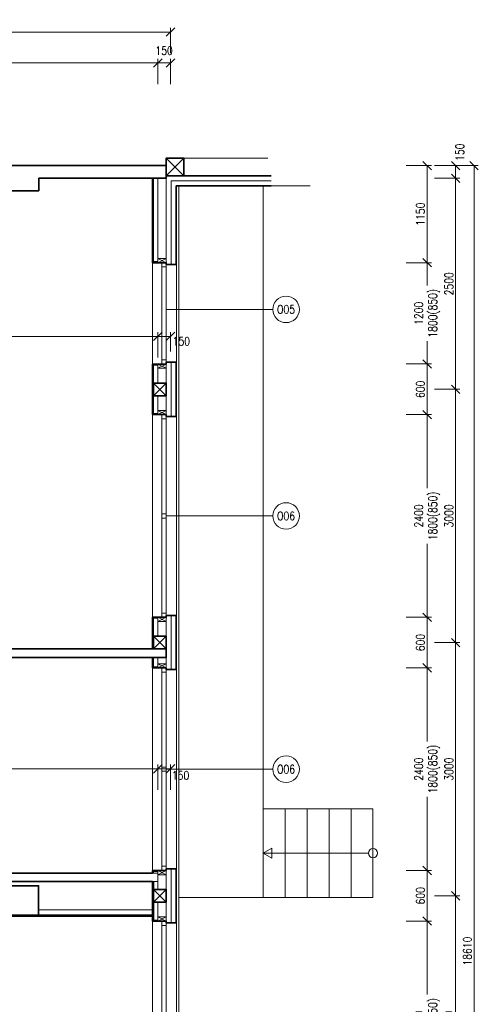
# Model space of a CAD drawing. Header units: millimetres. Extents: x -485339 to 350584, y -1189934 to 0.
# Tile 48 of 178: x -61512 to -56076, y -1148392 to -1136727. Entities that reach past the tile are written whole.
import ezdxf
from ezdxf.enums import TextEntityAlignment as Align

# ---------------------------------------------------------------- set-up
doc = ezdxf.new("R2010")
doc.units = ezdxf.units.MM
doc.header["$LTSCALE"] = 10
doc.layers.get('Defpoints').update_dxf_attribs({"color": 201})
for name, color, linetype, lineweight in [('N_okna', 10, 'Continuous', 18), ('N_okna_konst_prof', 10, 'Continuous', 18), ('N_popis_otvory', 10, 'Continuous', 18), ('N_čáry_obrys', 10, 'Continuous', 35), ('N_čáry_obv.plášt', 212, 'Continuous', 18), ('N_čáry_obv.plášt_obrys', 212, 'Continuous', 35), ('N_čáry_plné', 10, 'Continuous', 18), ('St_kóty', 132, 'Continuous', 18), ('St_lehký obvodový plášť', 152, 'Continuous', 18), ('St_sloupy_opláštění_půdorys', 25, 'Continuous', 35), ('St_čáry_obrys', 5, 'Continuous', 35), ('St_čáry_plné', 250, 'Continuous', 18)]:
    doc.layers.add(name, color=color, linetype=linetype, lineweight=lineweight)
doc.layers.add('St_plocha_místn', color=140, linetype='Continuous', lineweight=18, plot=False)
doc.styles.get("Standard").update_dxf_attribs({"font": 'simplex.shx', "width": 0.8})
doc.linetypes.add('ZIGZAG', pattern='A,0.00254,-5.08,[131,ltypeshp.shx,S=5.08,R=0,X=-5.08,Y=0],-10.16,[131,ltypeshp.shx,S=5.08,R=180,X=5.08,Y=0],-5.08', length=20.32254)
doc.dimstyles.new('stavebníM50 vnitřní', dxfattribs={"dimtxt": 100, "dimasz": 100, "dimexe": 50, "dimexo": 100, "dimgap": 30, "dimtad": 1, "dimdec": 0, "dimtxsty": 'Standard', "dimblk": 'OBLIQUE', "dimcen": 2.5, "dimclrd": 256, "dimclre": 256, "dimclrt": 256, "dimadec": 0, "dimazin": 0, "dimtfac": 1, "dimtdec": 0, "dimtmove": 2, "dimatfit": 2, "dimldrblk": 'OBLIQUE', "dimfxl": 250, "dimfxlon": 1, "dimlwd": -1, "dimlwe": -1, "dimarcsym": 0})

# ---------------------------------------------------------------- blocks, each defined once
blk = doc.blocks.new('G$CBB62DE26')
at = {"layer": 'St_sloupy_opláštění_půdorys', "color": 0, "ltscale": 2}
blk.add_lwpolyline([(-75, -150), (75, -150), (75, 0), (-75, 0)], close=True, dxfattribs=at)
for points in [[(-75, 0), (75, -150)], [(75, 0), (-75, -150)]]:
    blk.add_lwpolyline(points, dxfattribs=at)
blk = doc.blocks.new('_OBLIQUE')
at = {"color": 0, "linetype": 'ByBlock'}
blk.add_line((-0.5, -0.5), (0.5, 0.5), dxfattribs=at)
blk = doc.blocks.new('*D6506')
at = {"layer": 'Defpoints', "color": 0}
for p in [(-58928, -1138456), (-58928, -1139606), (-56682, -1139606)]:
    blk.add_point(p, dxfattribs=at)
at = {"layer": 'St_kóty'}
for p, q in [((-56932, -1138456), (-56632, -1138456)), ((-56682, -1138456), (-56682, -1139606)), ((-56932, -1139606), (-56632, -1139606))]:
    blk.add_line(p, q, dxfattribs=at)
at = {"layer": 'St_kóty', "linetype": 'ByBlock', "xscale": 100, "yscale": 100, "zscale": 100}
for p, rotation in [((-56682, -1138456), 90), ((-56682, -1139606), 270)]:
    blk.add_blockref('_OBLIQUE', p, dxfattribs=dict(at, rotation=rotation))
at = {"layer": 'St_kóty', "insert": (-56762, -1139031), "char_height": 100, "attachment_point": 5, "rotation": 90}
blk.add_mtext('1150', dxfattribs=at)
blk = doc.blocks.new('*D6507')
at = {"layer": 'Defpoints', "color": 0}
for p in [(-58903, -1143806), (-58903, -1144406), (-56682, -1144406)]:
    blk.add_point(p, dxfattribs=at)
at = {"layer": 'St_kóty'}
for p, q in [((-56932, -1143806), (-56632, -1143806)), ((-56682, -1143806), (-56682, -1144406)), ((-56932, -1144406), (-56632, -1144406))]:
    blk.add_line(p, q, dxfattribs=at)
at = {"layer": 'St_kóty', "linetype": 'ByBlock', "xscale": 100, "yscale": 100, "zscale": 100}
for p, rotation in [((-56682, -1143806), 90), ((-56682, -1144406), 270)]:
    blk.add_blockref('_OBLIQUE', p, dxfattribs=dict(at, rotation=rotation))
at = {"layer": 'St_kóty', "insert": (-56762, -1144106), "char_height": 100, "attachment_point": 5, "rotation": 90}
blk.add_mtext('600', dxfattribs=at)
blk = doc.blocks.new('*D6508')
at = {"layer": 'Defpoints', "color": 0}
for p in [(-58903, -1144406), (-58903, -1146806), (-56682, -1146806)]:
    blk.add_point(p, dxfattribs=at)
at = {"layer": 'St_kóty'}
for p, q in [((-56932, -1144406), (-56632, -1144406)), ((-56682, -1144406), (-56682, -1145277)), ((-56682, -1146806), (-56682, -1145935)), ((-56932, -1146806), (-56632, -1146806))]:
    blk.add_line(p, q, dxfattribs=at)
at = {"layer": 'St_kóty', "linetype": 'ByBlock', "xscale": 100, "yscale": 100, "zscale": 100}
for p, rotation in [((-56682, -1144406), 90), ((-56682, -1146806), 270)]:
    blk.add_blockref('_OBLIQUE', p, dxfattribs=dict(at, rotation=rotation))
at = {"layer": 'St_kóty', "insert": (-56682, -1145606), "char_height": 100, "attachment_point": 5, "rotation": 90}
blk.add_mtext('2400\\P1800(850)', dxfattribs=at)
blk = doc.blocks.new('*D6509')
at = {"layer": 'Defpoints', "color": 0}
for p in [(-58903, -1146806), (-58903, -1147406), (-56682, -1147406)]:
    blk.add_point(p, dxfattribs=at)
at = {"layer": 'St_kóty'}
for p, q in [((-56932, -1146806), (-56632, -1146806)), ((-56682, -1146806), (-56682, -1147406)), ((-56932, -1147406), (-56632, -1147406))]:
    blk.add_line(p, q, dxfattribs=at)
at = {"layer": 'St_kóty', "linetype": 'ByBlock', "xscale": 100, "yscale": 100, "zscale": 100}
for p, rotation in [((-56682, -1146806), 90), ((-56682, -1147406), 270)]:
    blk.add_blockref('_OBLIQUE', p, dxfattribs=dict(at, rotation=rotation))
at = {"layer": 'St_kóty', "insert": (-56762, -1147106), "char_height": 100, "attachment_point": 5, "rotation": 90}
blk.add_mtext('600', dxfattribs=at)
blk = doc.blocks.new('*D6513')
at = {"layer": 'Defpoints', "color": 0}
for p in [(-58928, -1139606), (-59750, -1140806), (-56682, -1140806)]:
    blk.add_point(p, dxfattribs=at)
at = {"layer": 'St_kóty'}
for p, q in [((-56932, -1139606), (-56632, -1139606)), ((-56682, -1139606), (-56682, -1139877)), ((-56682, -1140806), (-56682, -1140535)), ((-56932, -1140806), (-56632, -1140806))]:
    blk.add_line(p, q, dxfattribs=at)
at = {"layer": 'St_kóty', "linetype": 'ByBlock', "xscale": 100, "yscale": 100, "zscale": 100}
for p, rotation in [((-56682, -1139606), 90), ((-56682, -1140806), 270)]:
    blk.add_blockref('_OBLIQUE', p, dxfattribs=dict(at, rotation=rotation))
at = {"layer": 'St_kóty', "insert": (-56682, -1140206), "char_height": 100, "attachment_point": 5, "rotation": 90}
blk.add_mtext('1200\\P1800(850)', dxfattribs=at)
blk = doc.blocks.new('*D6514')
at = {"layer": 'Defpoints', "color": 0}
for p in [(-59750, -1140806), (-59750, -1141406), (-56682, -1141406)]:
    blk.add_point(p, dxfattribs=at)
at = {"layer": 'St_kóty'}
for p, q in [((-56932, -1140806), (-56632, -1140806)), ((-56682, -1140806), (-56682, -1141406)), ((-56932, -1141406), (-56632, -1141406))]:
    blk.add_line(p, q, dxfattribs=at)
at = {"layer": 'St_kóty', "linetype": 'ByBlock', "xscale": 100, "yscale": 100, "zscale": 100}
for p, rotation in [((-56682, -1140806), 90), ((-56682, -1141406), 270)]:
    blk.add_blockref('_OBLIQUE', p, dxfattribs=dict(at, rotation=rotation))
at = {"layer": 'St_kóty', "insert": (-56762, -1141106), "char_height": 100, "attachment_point": 5, "rotation": 90}
blk.add_mtext('600', dxfattribs=at)
blk = doc.blocks.new('*D6515')
at = {"layer": 'Defpoints', "color": 0}
for p in [(-59750, -1141406), (-59750, -1143806), (-56682, -1143806)]:
    blk.add_point(p, dxfattribs=at)
at = {"layer": 'St_kóty'}
for p, q in [((-56932, -1141406), (-56632, -1141406)), ((-56682, -1141406), (-56682, -1142277)), ((-56682, -1143806), (-56682, -1142935)), ((-56932, -1143806), (-56632, -1143806))]:
    blk.add_line(p, q, dxfattribs=at)
at = {"layer": 'St_kóty', "linetype": 'ByBlock', "xscale": 100, "yscale": 100, "zscale": 100}
for p, rotation in [((-56682, -1141406), 90), ((-56682, -1143806), 270)]:
    blk.add_blockref('_OBLIQUE', p, dxfattribs=dict(at, rotation=rotation))
at = {"layer": 'St_kóty', "insert": (-56682, -1142606), "char_height": 100, "attachment_point": 5, "rotation": 90}
blk.add_mtext('2400\\P1800(850)', dxfattribs=at)
blk = doc.blocks.new('*D6516')
at = {"layer": 'Defpoints', "color": 0}
for p in [(-58903, -1147406), (-59750, -1149806), (-56682, -1149806)]:
    blk.add_point(p, dxfattribs=at)
at = {"layer": 'St_kóty'}
for p, q in [((-56932, -1147406), (-56632, -1147406)), ((-56682, -1147406), (-56682, -1148277)), ((-56682, -1149806), (-56682, -1148935)), ((-56932, -1149806), (-56632, -1149806))]:
    blk.add_line(p, q, dxfattribs=at)
at = {"layer": 'St_kóty', "linetype": 'ByBlock', "xscale": 100, "yscale": 100, "zscale": 100}
for p, rotation in [((-56682, -1147406), 90), ((-56682, -1149806), 270)]:
    blk.add_blockref('_OBLIQUE', p, dxfattribs=dict(at, rotation=rotation))
at = {"layer": 'St_kóty', "insert": (-56682, -1148606), "char_height": 100, "attachment_point": 5, "rotation": 90}
blk.add_mtext('2400\\P1800(850)', dxfattribs=at)
blk = doc.blocks.new('*D6519')
at = {"layer": 'Defpoints', "color": 0}
for p in [(-59775, -1138456), (-59775, -1138606), (-56345, -1138606)]:
    blk.add_point(p, dxfattribs=at)
at = {"layer": 'St_kóty'}
for p, q in [((-56595, -1138456), (-56295, -1138456)), ((-56345, -1138456), (-56345, -1138606)), ((-56595, -1138606), (-56295, -1138606))]:
    blk.add_line(p, q, dxfattribs=at)
at = {"layer": 'St_kóty', "linetype": 'ByBlock', "xscale": 100, "yscale": 100, "zscale": 100}
for p, rotation in [((-56345, -1138456), 90), ((-56345, -1138606), 270)]:
    blk.add_blockref('_OBLIQUE', p, dxfattribs=dict(at, rotation=rotation))
at = {"layer": 'St_kóty', "insert": (-56295, -1138297), "char_height": 100, "attachment_point": 5, "rotation": 90}
blk.add_mtext('150', dxfattribs=at)
blk = doc.blocks.new('*D6520')
at = {"layer": 'Defpoints', "color": 0}
for p in [(-59775, -1138606), (-59925, -1141106), (-56345, -1141106)]:
    blk.add_point(p, dxfattribs=at)
at = {"layer": 'St_kóty'}
for p, q in [((-56595, -1138606), (-56295, -1138606)), ((-56345, -1138606), (-56345, -1141106)), ((-56595, -1141106), (-56295, -1141106))]:
    blk.add_line(p, q, dxfattribs=at)
at = {"layer": 'St_kóty', "linetype": 'ByBlock', "xscale": 100, "yscale": 100, "zscale": 100}
for p, rotation in [((-56345, -1138606), 90), ((-56345, -1141106), 270)]:
    blk.add_blockref('_OBLIQUE', p, dxfattribs=dict(at, rotation=rotation))
at = {"layer": 'St_kóty', "insert": (-56425, -1139856), "char_height": 100, "attachment_point": 5, "rotation": 90}
blk.add_mtext('2500', dxfattribs=at)
blk = doc.blocks.new('*D6521')
at = {"layer": 'Defpoints', "color": 0}
for p in [(-59925, -1141106), (-59925, -1144106), (-56345, -1144106)]:
    blk.add_point(p, dxfattribs=at)
at = {"layer": 'St_kóty'}
for p, q in [((-56595, -1141106), (-56295, -1141106)), ((-56345, -1141106), (-56345, -1144106)), ((-56595, -1144106), (-56295, -1144106))]:
    blk.add_line(p, q, dxfattribs=at)
at = {"layer": 'St_kóty', "linetype": 'ByBlock', "xscale": 100, "yscale": 100, "zscale": 100}
for p, rotation in [((-56345, -1141106), 90), ((-56345, -1144106), 270)]:
    blk.add_blockref('_OBLIQUE', p, dxfattribs=dict(at, rotation=rotation))
at = {"layer": 'St_kóty', "insert": (-56425, -1142606), "char_height": 100, "attachment_point": 5, "rotation": 90}
blk.add_mtext('3000', dxfattribs=at)
blk = doc.blocks.new('*D6522')
at = {"layer": 'Defpoints', "color": 0}
for p in [(-59925, -1144106), (-59925, -1147106), (-56345, -1147106)]:
    blk.add_point(p, dxfattribs=at)
at = {"layer": 'St_kóty'}
for p, q in [((-56595, -1144106), (-56295, -1144106)), ((-56345, -1144106), (-56345, -1147106)), ((-56595, -1147106), (-56295, -1147106))]:
    blk.add_line(p, q, dxfattribs=at)
at = {"layer": 'St_kóty', "linetype": 'ByBlock', "xscale": 100, "yscale": 100, "zscale": 100}
for p, rotation in [((-56345, -1144106), 90), ((-56345, -1147106), 270)]:
    blk.add_blockref('_OBLIQUE', p, dxfattribs=dict(at, rotation=rotation))
at = {"layer": 'St_kóty', "insert": (-56425, -1145606), "char_height": 100, "attachment_point": 5, "rotation": 90}
blk.add_mtext('3000', dxfattribs=at)
blk = doc.blocks.new('*D6523')
at = {"layer": 'Defpoints', "color": 0}
for p in [(-59925, -1147106), (-59925, -1150106), (-56345, -1150106)]:
    blk.add_point(p, dxfattribs=at)
at = {"layer": 'St_kóty'}
for p, q in [((-56595, -1147106), (-56295, -1147106)), ((-56345, -1147106), (-56345, -1150106)), ((-56595, -1150106), (-56295, -1150106))]:
    blk.add_line(p, q, dxfattribs=at)
at = {"layer": 'St_kóty', "linetype": 'ByBlock', "xscale": 100, "yscale": 100, "zscale": 100}
for p, rotation in [((-56345, -1147106), 90), ((-56345, -1150106), 270)]:
    blk.add_blockref('_OBLIQUE', p, dxfattribs=dict(at, rotation=rotation))
at = {"layer": 'St_kóty', "insert": (-56425, -1148606), "char_height": 100, "attachment_point": 5, "rotation": 90}
blk.add_mtext('3000', dxfattribs=at)
blk = doc.blocks.new('*D6528')
at = {"layer": 'Defpoints', "color": 0}
for p in [(-59725, -1138456), (-56126, -1138456), (-59775, -1157066)]:
    blk.add_point(p, dxfattribs=at)
at = {"layer": 'St_kóty'}
for p, q in [((-56376, -1138456), (-56076, -1138456)), ((-56126, -1157066), (-56126, -1138456)), ((-56376, -1157066), (-56076, -1157066))]:
    blk.add_line(p, q, dxfattribs=at)
at = {"layer": 'St_kóty', "linetype": 'ByBlock', "xscale": 100, "yscale": 100, "zscale": 100}
for p, rotation in [((-56126, -1138456), 90), ((-56126, -1157066), 270)]:
    blk.add_blockref('_OBLIQUE', p, dxfattribs=dict(at, rotation=rotation))
at = {"layer": 'St_kóty', "insert": (-56206, -1147761), "char_height": 100, "attachment_point": 5, "rotation": 90}
blk.add_mtext('18610', dxfattribs=at)
blk = doc.blocks.new('*D6548')
at = {"layer": 'Defpoints', "color": 0}
for p in [(-59875, -1137239), (-66025, -1137895), (-59875, -1137895)]:
    blk.add_point(p, dxfattribs=at)
at = {"layer": 'St_kóty'}
for p, q in [((-66025, -1137489), (-66025, -1137189)), ((-66025, -1137239), (-59875, -1137239)), ((-59875, -1137489), (-59875, -1137189))]:
    blk.add_line(p, q, dxfattribs=at)
at = {"layer": 'St_kóty', "linetype": 'ByBlock', "xscale": 100, "yscale": 100, "zscale": 100, "rotation": 180}
blk.add_blockref('_OBLIQUE', (-66025, -1137239), dxfattribs=at)
at = {"layer": 'St_kóty', "linetype": 'ByBlock', "xscale": 100, "yscale": 100, "zscale": 100}
blk.add_blockref('_OBLIQUE', (-59875, -1137239), dxfattribs=at)
at = {"layer": 'St_kóty', "insert": (-62950, -1137159), "char_height": 100, "attachment_point": 5}
blk.add_mtext('6150', dxfattribs=at)
blk = doc.blocks.new('*D6549')
at = {"layer": 'Defpoints', "color": 0}
for p in [(-59725, -1137239), (-59725, -1137745), (-59875, -1137895)]:
    blk.add_point(p, dxfattribs=at)
at = {"layer": 'St_kóty'}
for p, q in [((-59875, -1137489), (-59875, -1137189)), ((-59875, -1137239), (-59725, -1137239)), ((-59725, -1137489), (-59725, -1137189))]:
    blk.add_line(p, q, dxfattribs=at)
at = {"layer": 'St_kóty', "linetype": 'ByBlock', "xscale": 100, "yscale": 100, "zscale": 100, "rotation": 180}
blk.add_blockref('_OBLIQUE', (-59875, -1137239), dxfattribs=at)
at = {"layer": 'St_kóty', "linetype": 'ByBlock', "xscale": 100, "yscale": 100, "zscale": 100}
blk.add_blockref('_OBLIQUE', (-59725, -1137239), dxfattribs=at)
at = {"layer": 'St_kóty', "insert": (-59800, -1137094), "char_height": 100, "attachment_point": 5}
blk.add_mtext('150', dxfattribs=at)
blk = doc.blocks.new('*D6557')
at = {"layer": 'Defpoints', "color": 0}
for p in [(-59725, -1136873), (-74605, -1138141), (-59725, -1138141)]:
    blk.add_point(p, dxfattribs=at)
at = {"layer": 'St_kóty'}
for p, q in [((-74605, -1137123), (-74605, -1136823)), ((-74605, -1136873), (-59725, -1136873)), ((-59725, -1137123), (-59725, -1136823))]:
    blk.add_line(p, q, dxfattribs=at)
at = {"layer": 'St_kóty', "linetype": 'ByBlock', "xscale": 100, "yscale": 100, "zscale": 100, "rotation": 180}
blk.add_blockref('_OBLIQUE', (-74605, -1136873), dxfattribs=at)
at = {"layer": 'St_kóty', "linetype": 'ByBlock', "xscale": 100, "yscale": 100, "zscale": 100}
blk.add_blockref('_OBLIQUE', (-59725, -1136873), dxfattribs=at)
at = {"layer": 'St_kóty', "insert": (-67165, -1136793), "char_height": 100, "attachment_point": 5}
blk.add_mtext('14880', dxfattribs=at)
blk = doc.blocks.new('*D6601')
at = {"layer": 'Defpoints', "color": 0}
for p in [(-59875, -1140479), (-59875, -1141031), (-66025, -1141766)]:
    blk.add_point(p, dxfattribs=at)
at = {"layer": 'St_kóty'}
for p, q in [((-66025, -1140729), (-66025, -1140429)), ((-59875, -1140729), (-59875, -1140429)), ((-66025, -1140479), (-59875, -1140479))]:
    blk.add_line(p, q, dxfattribs=at)
at = {"layer": 'St_kóty', "linetype": 'ByBlock', "xscale": 100, "yscale": 100, "zscale": 100, "rotation": 180}
blk.add_blockref('_OBLIQUE', (-66025, -1140479), dxfattribs=at)
at = {"layer": 'St_kóty', "linetype": 'ByBlock', "xscale": 100, "yscale": 100, "zscale": 100}
blk.add_blockref('_OBLIQUE', (-59875, -1140479), dxfattribs=at)
at = {"layer": 'St_kóty', "insert": (-62950, -1140399), "char_height": 100, "attachment_point": 5}
blk.add_mtext('6150', dxfattribs=at)
blk = doc.blocks.new('*D6602')
at = {"layer": 'Defpoints', "color": 0}
for p in [(-59725, -1140479), (-59725, -1140756), (-59875, -1141031)]:
    blk.add_point(p, dxfattribs=at)
at = {"layer": 'St_kóty'}
for p, q in [((-59875, -1140729), (-59875, -1140429)), ((-59725, -1140656), (-59725, -1140429)), ((-59875, -1140479), (-59725, -1140479))]:
    blk.add_line(p, q, dxfattribs=at)
at = {"layer": 'St_kóty', "linetype": 'ByBlock', "xscale": 100, "yscale": 100, "zscale": 100, "rotation": 180}
blk.add_blockref('_OBLIQUE', (-59875, -1140479), dxfattribs=at)
at = {"layer": 'St_kóty', "linetype": 'ByBlock', "xscale": 100, "yscale": 100, "zscale": 100}
blk.add_blockref('_OBLIQUE', (-59725, -1140479), dxfattribs=at)
at = {"layer": 'St_kóty', "insert": (-59596, -1140537), "char_height": 100, "attachment_point": 5}
blk.add_mtext('150', dxfattribs=at)
blk = doc.blocks.new('*D6606')
at = {"layer": 'Defpoints', "color": 0}
for p in [(-59875, -1145602), (-66025, -1146836), (-59875, -1146836)]:
    blk.add_point(p, dxfattribs=at)
at = {"layer": 'St_kóty'}
for p, q in [((-66025, -1145852), (-66025, -1145552)), ((-59875, -1145852), (-59875, -1145552)), ((-66025, -1145602), (-59875, -1145602))]:
    blk.add_line(p, q, dxfattribs=at)
at = {"layer": 'St_kóty', "linetype": 'ByBlock', "xscale": 100, "yscale": 100, "zscale": 100, "rotation": 180}
blk.add_blockref('_OBLIQUE', (-66025, -1145602), dxfattribs=at)
at = {"layer": 'St_kóty', "linetype": 'ByBlock', "xscale": 100, "yscale": 100, "zscale": 100}
blk.add_blockref('_OBLIQUE', (-59875, -1145602), dxfattribs=at)
at = {"layer": 'St_kóty', "insert": (-62950, -1145522), "char_height": 100, "attachment_point": 5}
blk.add_mtext('6150', dxfattribs=at)
blk = doc.blocks.new('*D6607')
at = {"layer": 'Defpoints', "color": 0}
for p in [(-59725, -1145602), (-59875, -1146836), (-59725, -1146806)]:
    blk.add_point(p, dxfattribs=at)
at = {"layer": 'St_kóty'}
for p, q in [((-59875, -1145852), (-59875, -1145552)), ((-59725, -1145852), (-59725, -1145552)), ((-59875, -1145602), (-59725, -1145602))]:
    blk.add_line(p, q, dxfattribs=at)
at = {"layer": 'St_kóty', "linetype": 'ByBlock', "xscale": 100, "yscale": 100, "zscale": 100, "rotation": 180}
blk.add_blockref('_OBLIQUE', (-59875, -1145602), dxfattribs=at)
at = {"layer": 'St_kóty', "linetype": 'ByBlock', "xscale": 100, "yscale": 100, "zscale": 100}
blk.add_blockref('_OBLIQUE', (-59725, -1145602), dxfattribs=at)
at = {"layer": 'St_kóty', "insert": (-59605, -1145680), "char_height": 100, "attachment_point": 5}
blk.add_mtext('150', dxfattribs=at)
blk = doc.blocks.new('G$C9C144299')
at = {"layer": 'St_lehký obvodový plášť', "color": 0, "ltscale": 2}
for points in [[(0, -50), (2400, -50), (2400, 0), (0, 0)], [(0, -50), (0, -50), (0, 0), (0, 0)], [(0, -50), (0, -50), (0, 0), (0, 0)], [(0, -50), (50, -50), (50, 0), (0, 0)], [(1225, -50), (1175, -50), (1175, 0), (1225, 0)], [(2400, -50), (2350, -50), (2350, 0), (2400, 0)]]:
    blk.add_lwpolyline(points, close=True, dxfattribs=at)
blk = doc.blocks.new('G$C2A6251B2')
at = {"layer": 'St_lehký obvodový plášť', "color": 0, "ltscale": 2}
for points in [[(0, -50), (1200, -50), (1200, 0), (0, 0)], [(0, -50), (50, -50), (50, 0), (0, 0)], [(1200, -50), (1150, -50), (1150, 0), (1200, 0)]]:
    blk.add_lwpolyline(points, close=True, dxfattribs=at)
blk = doc.blocks.new('G$C0F2906C7')
at = {"layer": 'St_sloupy_opláštění_půdorys', "ltscale": 2}
blk.add_lwpolyline([(-105, -105), (105, -105), (105, 105), (-105, 105)], close=True, dxfattribs=at)
for points in [[(-105, 105), (105, -105)], [(105, 105), (-105, -105)]]:
    blk.add_lwpolyline(points, dxfattribs=at)

msp = doc.modelspace()

# ---------------------------------------------------------------- linework, layer by layer
at = {"layer": 'N_okna_konst_prof'}
for points in [[(-59874.9, -1139556.2), (-59874.9, -1138606.2)], [(-59874.9, -1140856.2), (-59874.9, -1141031.2)], [(-59874.9, -1141356.2), (-59874.9, -1141181.2)], [(-59874.9, -1143856.2), (-59874.9, -1144031.2)], [(-59874.9, -1144356.2), (-59874.9, -1144281.2)], [(-59925.4, -1146836.2), (-59925.4, -1146818.7), (-59874.9, -1146818.7)], [(-59874.9, -1146856.2), (-59874.9, -1147031.2)], [(-59874.9, -1147356.2), (-59874.9, -1147181.2)]]:
    msp.add_lwpolyline(points, dxfattribs=at)
at = {"layer": 'N_popis_otvory'}
for points in [[(-58512.1, -1140159), (-59775.6, -1140159)], [(-58512.1, -1142606.2), (-59775.6, -1142606.2)], [(-58512.1, -1145606.2), (-59775.6, -1145606.2)]]:
    msp.add_lwpolyline(points, dxfattribs=at)
for centre in [(-58354.8, -1140159), (-58354.8, -1142606.2), (-58354.8, -1145606.2)]:
    msp.add_circle(centre, 157.3, dxfattribs=at)
at = {"layer": 'N_čáry_obrys'}
for points in [[(-59774.9, -1139626.2), (-59774.9, -1139606.2), (-59937.9, -1139606.2), (-59937.9, -1138606.2)], [(-59937.9, -1141031.2), (-59937.9, -1140806.2), (-59774.9, -1140806.2), (-59774.9, -1140786.2)], [(-59774.9, -1141426.2), (-59774.9, -1141406.2), (-59937.9, -1141406.2), (-59937.9, -1141031.2)], [(-59937.9, -1143806.2), (-59937.9, -1143806.2), (-59774.9, -1143806.2), (-59774.9, -1143786.2)], [(-59937.9, -1143806.2), (-59937.9, -1144181.2)], [(-59774.9, -1144426.2), (-59774.9, -1144406.2), (-59937.9, -1144406.2), (-59938.1, -1144281.2)], [(-59937.9, -1146836.2), (-59937.9, -1146806.2), (-59774.9, -1146806.2), (-59774.9, -1146786.2)], [(-68726.6, -1146936.2), (-68726.6, -1147348.7), (-59936.3, -1147348.7)], [(-68714.1, -1146936.2), (-68714.1, -1147336.2), (-59936.3, -1147336.2)], [(-59936.3, -1147406.2), (-59936.3, -1146936.2)], [(-59774.9, -1147426.2), (-59774.9, -1147406.2), (-59936.3, -1147406.2), (-59936.3, -1147406.2)]]:
    msp.add_lwpolyline(points, dxfattribs=at)
at = {"layer": 'N_čáry_obv.plášt'}
msp.add_line((-59654.9, -1138696.2), (-59655.6, -1157078.9), dxfattribs=at)
at = {"layer": 'N_čáry_obv.plášt', "ltscale": 2}
for points in [[(-58531.2, -1138576.2), (-59774.9, -1138576.2)], [(-59774.9, -1139606.2), (-59774.9, -1138606.2)], [(-59654.9, -1139606.2), (-59654.9, -1138696.2)], [(-58531.2, -1138696.2), (-59654.9, -1138696.2)]]:
    msp.add_lwpolyline(points, dxfattribs=at)
at = {"layer": 'N_čáry_obv.plášt', "linetype": 'ZIGZAG'}
for points in [[(-59714.9, -1139626.2), (-59714.9, -1138636.2)], [(-58531.2, -1138636.2), (-59714.9, -1138636.2)], [(-59714.9, -1141426.2), (-59714.9, -1140786.2)], [(-59714.9, -1144426.2), (-59714.9, -1143786.2)], [(-59714.9, -1147426.2), (-59714.9, -1146786.2)]]:
    msp.add_lwpolyline(points, dxfattribs=at)
at = {"layer": 'N_čáry_obv.plášt'}
for points in [[(-59774.9, -1141426.2), (-59774.9, -1140786.2)], [(-59774.9, -1144426.2), (-59774.9, -1143786.2)], [(-59774.9, -1147406.2), (-59774.9, -1146836.2)]]:
    msp.add_lwpolyline(points, dxfattribs=at)
at = {"layer": 'N_čáry_obv.plášt_obrys', "ltscale": 2}
for p, q in [((-59775.6, -1139626.2), (-59655.6, -1139626.2)), ((-59775.6, -1140786.2), (-59655.6, -1140786.2)), ((-59655.6, -1140786.2), (-59655.6, -1141426.2)), ((-59775.6, -1141426.2), (-59655.6, -1141426.2)), ((-59775.6, -1143786.2), (-59655.6, -1143786.2)), ((-59655.6, -1143786.2), (-59655.6, -1144426.2)), ((-59775.6, -1144426.2), (-59655.6, -1144426.2)), ((-59775.6, -1146786.2), (-59655.6, -1146786.2)), ((-59655.6, -1146786.2), (-59655.6, -1147426.2)), ((-59775.6, -1147426.2), (-59655.6, -1147426.2))]:
    msp.add_line(p, q, dxfattribs=at)
at = {"layer": 'N_čáry_obv.plášt_obrys'}
for points in [[(-58531.9, -1138576.2), (-59775.6, -1138576.2)], [(-59655.6, -1139626.2), (-59655.6, -1138696.2), (-58531.9, -1138696.2)]]:
    msp.add_lwpolyline(points, dxfattribs=at)
at = {"layer": 'N_čáry_plné', "ltscale": 2}
msp.add_line((-59624.9, -1157216.2), (-59624.9, -1138696.2), dxfattribs=at)
for points in [[(-59937.9, -1138606.2), (-59937.9, -1141031.2)], [(-59874.9, -1139593.7), (-59925.4, -1139593.7), (-59925.4, -1138606.2)], [(-59925.4, -1141031.2), (-59925.4, -1140818.7), (-59874.9, -1140818.7)], [(-59937.9, -1141181.2), (-59937.9, -1143806.2)], [(-59874.9, -1141393.7), (-59925.4, -1141393.7), (-59925.4, -1141181.2)], [(-59925.4, -1143818.7), (-59925.4, -1144181.2)], [(-59925.4, -1143818.7), (-59874.9, -1143818.7)], [(-59937.9, -1144281.2), (-59937.9, -1146836.2)], [(-59874.9, -1144393.7), (-59925.4, -1144393.7), (-59925.6, -1144281.1)], [(-59923.8, -1147393.7), (-59923.8, -1146936.2)], [(-61289.1, -1147273.7), (-59936.3, -1147273.7)], [(-59936.3, -1147406.2), (-59936.3, -1150031.2)], [(-59874.9, -1147393.7), (-59923.8, -1147393.7)]]:
    msp.add_lwpolyline(points, dxfattribs=at)
at = {"layer": 'St_plocha_místn'}
for points in [[(-59937.9, -1138606.2), (-61284.9, -1138606.2), (-61284.9, -1138756.2), (-61784.9, -1138756.2), (-61784.9, -1138606.2), (-66024.9, -1138606.2), (-66024.9, -1144181.2), (-59937.9, -1144181.2)], [(-66024.9, -1146836.2), (-59937.9, -1146836.2), (-59938.1, -1144281.2), (-66024.9, -1144281.2)], [(-70291.9, -1156903.2), (-59936.3, -1156903.2), (-59936.3, -1147348.7), (-68726.6, -1147348.7), (-68726.6, -1146936.2), (-70354.9, -1146936.2), (-70354.9, -1152793.7), (-70291.9, -1152793.7)]]:
    msp.add_lwpolyline(points, close=True, dxfattribs=at)
at = {"layer": 'St_čáry_obrys', "ltscale": 2}
for points in [[(-59774.9, -1138456.2), (-74604.9, -1138456.2)], [(-59774.9, -1138606.2), (-59774.9, -1138456.2)], [(-61284.9, -1138606.2), (-59774.9, -1138606.2)], [(-61284.9, -1138606.2), (-61284.9, -1138756.2)], [(-61784.9, -1138756.2), (-61284.9, -1138756.2)], [(-59774.9, -1144181.2), (-64724.9, -1144181.2)], [(-59774.9, -1144281.2), (-64724.9, -1144281.2)], [(-59774.9, -1144281.2), (-59774.9, -1144181.2)], [(-59937.9, -1146836.2), (-66024.9, -1146836.2)], [(-59936.3, -1146936.2), (-68954.9, -1146936.2)]]:
    msp.add_lwpolyline(points, dxfattribs=at)
msp.add_lwpolyline([(-61289.1, -1147336.2), (-61289.1, -1146986.2), (-61639.1, -1146986.2), (-61639.1, -1147336.2)], close=True, dxfattribs=at)
at = {"layer": 'St_čáry_plné'}
for points in [[(-58570.1, -1138366.2), (-59564.9, -1138366.2)], [(-59874.9, -1139606.2), (-59774.9, -1139556.2)], [(-59874.9, -1139556.2), (-59774.9, -1139606.2)], [(-59874.9, -1140856.2), (-59774.9, -1140806.2)], [(-59874.9, -1140806.2), (-59774.9, -1140856.2)], [(-59874.9, -1141406.2), (-59774.9, -1141356.2)], [(-59874.9, -1141356.2), (-59774.9, -1141406.2)], [(-59874.9, -1143856.2), (-59774.9, -1143806.2)], [(-59874.9, -1143806.2), (-59774.9, -1143856.2)], [(-59874.9, -1144406.2), (-59774.9, -1144356.2)], [(-59874.9, -1144356.2), (-59774.9, -1144406.2)], [(-59937.9, -1146836.2), (-59875.3, -1146836.2)], [(-59875.3, -1146936.2), (-59875.3, -1146836.2)], [(-59874.9, -1146856.2), (-59774.9, -1146806.2)], [(-59874.9, -1146806.2), (-59774.9, -1146856.2)], [(-59874.9, -1147406.2), (-59774.9, -1147356.2)], [(-59874.9, -1147356.2), (-59774.9, -1147406.2)]]:
    msp.add_lwpolyline(points, dxfattribs=at)
at = {"layer": 'St_čáry_plné', "ltscale": 2}
for points in [[(-59624.9, -1138696.2), (-58070.3, -1138696.2)], [(-59624.9, -1147126.2), (-58624.9, -1147126.2), (-58624.9, -1138696.2)], [(-58624.9, -1147126.2), (-58364.9, -1147126.2), (-58364.9, -1146076.2), (-58624.9, -1146076.2)], [(-58364.9, -1147126.2), (-58104.9, -1147126.2), (-58104.9, -1146076.2), (-58364.9, -1146076.2)], [(-58104.9, -1147126.2), (-57844.9, -1147126.2), (-57844.9, -1146076.2), (-58104.9, -1146076.2)], [(-57844.9, -1147126.2), (-57584.9, -1147126.2), (-57584.9, -1146076.2), (-57844.9, -1146076.2)], [(-57584.9, -1147126.2), (-57324.9, -1147126.2), (-57324.9, -1146076.2), (-57584.9, -1146076.2)], [(-57379.5, -1146601.2), (-58624.9, -1146601.2)], [(-59875.3, -1146936.2), (-59936.3, -1146936.2)]]:
    msp.add_lwpolyline(points, dxfattribs=at)
at = {"layer": 'St_čáry_plné'}
for points in [[(-59774.9, -1139606.2), (-59774.9, -1139556.2), (-59874.9, -1139556.2), (-59874.9, -1139606.2)], [(-59774.9, -1140856.2), (-59774.9, -1140806.2), (-59874.9, -1140806.2), (-59874.9, -1140856.2)], [(-59774.9, -1141406.2), (-59774.9, -1141356.2), (-59874.9, -1141356.2), (-59874.9, -1141406.2)], [(-59774.9, -1143856.2), (-59774.9, -1143806.2), (-59874.9, -1143806.2), (-59874.9, -1143856.2)], [(-59774.9, -1144406.2), (-59774.9, -1144356.2), (-59874.9, -1144356.2), (-59874.9, -1144406.2)], [(-59774.9, -1146856.2), (-59774.9, -1146806.2), (-59874.9, -1146806.2), (-59874.9, -1146856.2)], [(-59774.9, -1147406.2), (-59774.9, -1147356.2), (-59874.9, -1147356.2), (-59874.9, -1147406.2)]]:
    msp.add_lwpolyline(points, close=True, dxfattribs=at)
at = {"layer": 'St_čáry_plné', "ltscale": 2}
msp.add_lwpolyline([(-58624.9, -1146601.2), (-58523.4, -1146659.7), (-58523.4, -1146542.6)], close=True, dxfattribs=at)
msp.add_circle((-57324.9, -1146601.2), 54.6, dxfattribs=at)

# ---------------------------------------------------------------- block references
at = {"layer": 'N_okna', "ltscale": 2, "rotation": 90}
for name, p in [('G$C2A6251B2', (-59825.6, -1140806.2)), ('G$C9C144299', (-59825.6, -1143806.2)), ('G$C9C144299', (-59825.6, -1146806.2)), ('G$C9C144299', (-59825.6, -1149806.2))]:
    msp.add_blockref(name, p, dxfattribs=at)
at = {"layer": 'St_sloupy_opláštění_půdorys', "ltscale": 2, "rotation": 90}
for name, p in [('G$C0F2906C7', (-59669.9, -1138471.2)), ('G$CBB62DE26', (-59924.9, -1141106.2)), ('G$CBB62DE26', (-59924.9, -1144106.2)), ('G$CBB62DE26', (-59924.9, -1147106.2))]:
    msp.add_blockref(name, p, dxfattribs=at)

# ---------------------------------------------------------------- texts
at = {"layer": 'N_popis_otvory', "width": 0.8}
for s, p in [('O05', (-58354.8, -1140159)), ('O06', (-58354.8, -1142606.2)), ('O06', (-58354.8, -1145606.2))]:
    msp.add_text(s, height=100, dxfattribs=at).set_placement(p, align=Align.MIDDLE_CENTER)

# ---------------------------------------------------------------- dimensions: what is measured, and where the dimension line sits
at = {"layer": 'St_kóty'}
for base, p1, p2, picture, middle in [((-59724.9, -1136872.7), (-74604.9, -1138141.3), (-59724.9, -1138141.3), '*D6557', (-67164.9, -1136792.7)), ((-59724.9, -1137238.8), (-59874.9, -1137894.5), (-59724.9, -1137744.5), '*D6549', (-59799.9, -1137093.8)), ((-59874.9, -1137238.8), (-66024.9, -1137894.5), (-59874.9, -1137894.5), '*D6548', (-62949.9, -1137158.8)), ((-59874.9, -1140478.5), (-66024.9, -1141766.2), (-59874.9, -1141031.2), '*D6601', (-62949.9, -1140398.5)), ((-59875.3, -1145602.1), (-66024.9, -1146836.2), (-59875.3, -1146836.1), '*D6606', (-62950.1, -1145522.1))]:
    dim = msp.add_linear_dim(base=base, p1=p1, p2=p2, dimstyle='stavebníM50 vnitřní', dxfattribs=at)
    dim.commit()
    dim.dimension.update_dxf_attribs({"geometry": picture, "text_midpoint": middle})
dim = msp.add_linear_dim(base=(-56345.3, -1138606.2), p1=(-59774.9, -1138456.2), p2=(-59774.9, -1138606.2), angle=90, dimstyle='stavebníM50 vnitřní', dxfattribs=at)
dim.commit()
dim.dimension.update_dxf_attribs({"geometry": '*D6519', "text_midpoint": (-56295.1, -1138296.9), "dimtype": 160})
for base, p1, p2, picture, middle in [((-56126, -1138456.2), (-59774.9, -1157066.2), (-59724.9, -1138456.2), '*D6528', (-56206, -1147761.2)), ((-56682.1, -1139606.2), (-58928.4, -1138456.2), (-58928.4, -1139606.2), '*D6506', (-56762.1, -1139031.2)), ((-56345.3, -1141106.2), (-59774.9, -1138606.2), (-59924.9, -1141106.2), '*D6520', (-56425.3, -1139856.2)), ((-56682.1, -1141406.2), (-59749.9, -1140806.2), (-59749.9, -1141406.2), '*D6514', (-56762.1, -1141106.2)), ((-56345.3, -1144106.2), (-59924.9, -1141106.2), (-59924.9, -1144106.2), '*D6521', (-56425.3, -1142606.2)), ((-56682.1, -1144406.2), (-58903.4, -1143806.2), (-58903.4, -1144406.2), '*D6507', (-56762.1, -1144106.2)), ((-56345.3, -1147106.2), (-59924.9, -1144106.2), (-59924.9, -1147106.2), '*D6522', (-56425.3, -1145606.2)), ((-56682.1, -1147406.2), (-58903.4, -1146806.2), (-58903.4, -1147406.2), '*D6509', (-56762.1, -1147106.2)), ((-56345.3, -1150106.2), (-59924.9, -1147106.2), (-59924.9, -1150106.2), '*D6523', (-56425.3, -1148606.2))]:
    dim = msp.add_linear_dim(base=base, p1=p1, p2=p2, angle=90, dimstyle='stavebníM50 vnitřní', dxfattribs=at)
    dim.commit()
    dim.dimension.update_dxf_attribs({"geometry": picture, "text_midpoint": middle})
for base, p1, p2, picture, middle in [((-56682.1, -1140806.2), (-58928.4, -1139606.2), (-59749.9, -1140806.2), '*D6513', (-56682.1, -1140206.2)), ((-56682.1, -1143806.2), (-59749.9, -1141406.2), (-59749.9, -1143806.2), '*D6515', (-56682.1, -1142606.2)), ((-56682.1, -1146806.2), (-58903.4, -1144406.2), (-58903.4, -1146806.2), '*D6508', (-56682.1, -1145606.2)), ((-56682.1, -1149806.2), (-58903.4, -1147406.2), (-59749.9, -1149806.2), '*D6516', (-56682.1, -1148606.2))]:
    dim = msp.add_linear_dim(base=base, p1=p1, p2=p2, angle=90, text='<>\\P1800(850)', dimstyle='stavebníM50 vnitřní', override={"dimtxsty": 'Standard'}, dxfattribs=at)
    dim.commit()
    dim.dimension.update_dxf_attribs({"geometry": picture, "text_midpoint": middle, "dimtype": 160})
for base, p1, p2, picture, middle in [((-59724.9, -1140478.5), (-59874.9, -1141031.2), (-59724.9, -1140756.2), '*D6602', (-59596.4, -1140537.3)), ((-59724.9, -1145602.1), (-59875.3, -1146836.1), (-59724.9, -1146806.2), '*D6607', (-59605.3, -1145680.1))]:
    dim = msp.add_linear_dim(base=base, p1=p1, p2=p2, dimstyle='stavebníM50 vnitřní', dxfattribs=at)
    dim.commit()
    dim.dimension.update_dxf_attribs({"geometry": picture, "text_midpoint": middle, "dimtype": 160})

doc.saveas('drawing.dxf')
